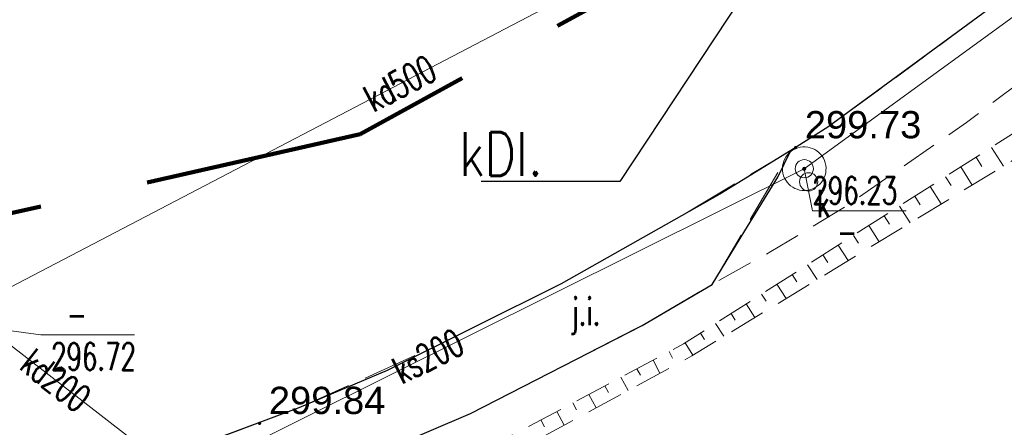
# Model space of a CAD drawing. Header units: metres. Extents: x 6567444 to 13135881, y 5574237 to 11149086.
# Tile 36 of 212: x 6567898 to 6567925, y 5574359 to 5574370. Entities that reach past the tile are written whole.
import ezdxf
from ezdxf.enums import TextEntityAlignment as Align

# ---------------------------------------------------------------- set-up
doc = ezdxf.new("R2010")
doc.units = ezdxf.units.M
for name, pattern in [('_MDCP$0$2.0_1.0', [3, 2, -1]), ('_MDCP$0$L_0_04', [1.5, 1, -0.5]), ('_MDCP$1$L_0_06', [2, 1.5, -0.5]), ('GE.I.6640.1.468.2024_MDCP_dodatkowe pomiary_12.03.2026$0$2.0_1.0', [3, 2, -1]), ('GE.I.6640.1.468.2024_MDCP_dodatkowe pomiary_12.03.2026$0$L_0_04', [1.5, 1, -0.5]), ('GE.I.6640.1.468.2024_MDCP_dodatkowe pomiary_12.03.2026$0$L_0_06', [2, 1.5, -0.5])]:
    doc.linetypes.add(name, pattern=pattern)
for name, color, linetype, lineweight in [('_MDCP$0$GES_InneUrzadzeniaTowarzyszace', 7, 'Continuous', 18), ('_MDCP$0$GES_InneUrzadzeniaTowarzyszace_P', 7, 'Continuous', 18), ('_MDCP$0$GES_Rzedna', 7, 'Continuous', 18), ('_MDCP$0$KR_ObiektKarto', 7, 'Continuous', 18), ('_MDCP$0$OT_Komunikacja', 7, 'Continuous', 18), ('_MDCP$0$OT_Skarpa', 7, 'Continuous', 18), ('_MDCP$0$OTRS', 7, 'Continuous', 13), ('_MDCP$0$OTRS_O', 7, 'Continuous', 20), ('_MDCP$0$Z_ZAKRES', 214, 'Continuous', 90), ('_MDCP$1$GES_PrzewodKanalizacyjny', 36, 'Continuous', 18), ('_TT_KAN_D_Opis_PKT_I', 7, 'Continuous', 30), ('GE.I.6640.1.468.2024_MDCP_dodatkowe pomiary_12.03.2026$0$GES_InneUrzadzeniaTowarzyszace', 7, 'Continuous', 18), ('GE.I.6640.1.468.2024_MDCP_dodatkowe pomiary_12.03.2026$0$GES_InneUrzadzeniaTowarzyszace_P', 7, 'Continuous', 18), ('GE.I.6640.1.468.2024_MDCP_dodatkowe pomiary_12.03.2026$0$GES_PrzewodKanalizacyjny', 36, 'Continuous', 18), ('GE.I.6640.1.468.2024_MDCP_dodatkowe pomiary_12.03.2026$0$GES_Rzedna', 7, 'Continuous', 18), ('GE.I.6640.1.468.2024_MDCP_dodatkowe pomiary_12.03.2026$0$KR_ObiektKarto', 7, 'Continuous', 18), ('GE.I.6640.1.468.2024_MDCP_dodatkowe pomiary_12.03.2026$0$OT_Komunikacja', 7, 'Continuous', 18), ('GE.I.6640.1.468.2024_MDCP_dodatkowe pomiary_12.03.2026$0$OT_Skarpa', 7, 'Continuous', 18), ('GE.I.6640.1.468.2024_MDCP_dodatkowe pomiary_12.03.2026$0$OTRS', 7, 'Continuous', 13), ('GE.I.6640.1.468.2024_MDCP_dodatkowe pomiary_12.03.2026$0$OTRS_O', 7, 'Continuous', 20), ('GE.I.6640.1.468.2024_MDCP_dodatkowe pomiary_12.03.2026$0$Z_ZAKRES', 214, 'Continuous', 90)]:
    doc.layers.add(name, color=color, linetype=linetype, lineweight=lineweight)
doc.layers.add('FORMA - Arch 01 - PZT 1 Strefy', color=7, linetype='Continuous')
doc.styles.add('_MDCP$0$BDOT', font='arial.ttf', dxfattribs={"width": 0.9})
doc.styles.add('_MDCP$0$STANDARD', font='simplex.shx')
doc.styles.add('GE.I.6640.1.468.2024_MDCP_dodatkowe pomiary_12.03.2026$0$BDOT', font='arial.ttf', dxfattribs={"width": 0.9})
doc.styles.add('GE.I.6640.1.468.2024_MDCP_dodatkowe pomiary_12.03.2026$0$STANDARD', font='simplex.shx')
doc.styles.add('ROMANS', font='romans.shx', dxfattribs={"width": 0.9})
doc.styles.get("Standard").update_dxf_attribs({"font": 'arial.ttf'})
doc.dimstyles.new('ISO-25', dxfattribs={"dimtxt": 2.5, "dimasz": 2.5, "dimexe": 1.25, "dimexo": 0.625, "dimtad": 1, "dimtxsty": 'Standard', "dimcen": 2.5, "dimadec": 0, "dimazin": 0, "dimtfac": 1, "dimtmove": 0, "dimatfit": 3, "dimfxl": 1, "dimarcsym": 0})
pattern_1 = [(45, (0, 0), (-0.265165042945, 0.265165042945), [])]

# ---------------------------------------------------------------- blocks, each defined once
blk = doc.blocks.new('_MDCP$0$other_SUPW_O')
at = {"color": 0, "linetype": 'Continuous', "lineweight": 18}
blk.add_circle((0, 0), 0.5, dxfattribs=at)
blk = doc.blocks.new('_MDCP$0$SUPK_K')
at = {"color": 0, "linetype": 'Continuous', "lineweight": 18}
blk.add_circle((0, 0), 0.5, dxfattribs=at)
blk = doc.blocks.new('_MDCP$0$other_SUPS01_05')
at = {"linetype": 'Continuous', "lineweight": 13}
blk.add_hatch(color=0, dxfattribs=at).paths.add_polyline_path([(0, -0.091, 1), (0, 0.091, 1)])
at = {"color": 0, "linetype": 'Continuous', "lineweight": 13}
blk.add_circle((0, 0), 0.0906, dxfattribs=at)
blk = doc.blocks.new('_MDCP$0$OTRS')
at = {"layer": '_MDCP$0$OTRS', "color": 0, "lineweight": -3, "const_width": 0.09}
blk.add_lwpolyline([(-0.045, 0, 1), (0.045, 0, 1)], format="xyb", close=True, dxfattribs=at)
at = {"layer": '_MDCP$0$OTRS_O', "color": 0, "style": '_MDCP$0$BDOT'}
blk.add_attdef('RZEDNA', (0.514, 0.515), '', height=1.5, dxfattribs=at)
blk = doc.blocks.new('_MDCP')
at = {"layer": '_MDCP$0$GES_InneUrzadzeniaTowarzyszace', "color": 36, "linetype": 'Continuous', "lineweight": 18, "flags": 128}
blk.add_lwpolyline([(6567919.469, 5574365.773), (6567919.402, 5574365.784), (6567919.336, 5574365.803), (6567919.272, 5574365.829), (6567919.212, 5574365.861), (6567919.156, 5574365.901), (6567919.105, 5574365.947), (6567919.06, 5574365.998), (6567919.02, 5574366.054), (6567918.987, 5574366.114), (6567918.962, 5574366.178), (6567918.944, 5574366.244), (6567918.933, 5574366.311), (6567918.93, 5574366.38), (6567918.935, 5574366.448), (6567918.948, 5574366.515), (6567918.968, 5574366.581), (6567918.996, 5574366.643), (6567919.03, 5574366.703), (6567919.072, 5574366.757), (6567919.119, 5574366.807), (6567919.171, 5574366.851), (6567919.228, 5574366.889), (6567919.289, 5574366.92), (6567919.354, 5574366.944), (6567919.42, 5574366.96), (6567919.488, 5574366.969), (6567919.557, 5574366.97), (6567919.625, 5574366.963), (6567919.692, 5574366.948), (6567919.756, 5574366.926), (6567919.818, 5574366.896), (6567919.876, 5574366.86), (6567919.93, 5574366.817), (6567919.978, 5574366.769), (6567920.021, 5574366.715), (6567920.057, 5574366.657), (6567920.086, 5574366.595), (6567920.108, 5574366.53), (6567920.123, 5574366.463), (6567920.129, 5574366.395), (6567920.128, 5574366.327), (6567920.12, 5574366.259), (6567920.103, 5574366.192), (6567920.079, 5574366.128), (6567920.048, 5574366.067), (6567920.01, 5574366.01), (6567919.966, 5574365.958), (6567919.916, 5574365.911), (6567919.861, 5574365.87), (6567919.802, 5574365.835), (6567919.739, 5574365.808), (6567919.673, 5574365.788), (6567919.606, 5574365.775), (6567919.538, 5574365.77)], close=True, dxfattribs=at)
at = {"layer": '_MDCP$0$GES_Rzedna', "color": 7, "linetype": 'Continuous', "lineweight": 13, "flags": 128}
for points in [[(6567922.333, 5574365.207), (6567919.755, 5574365.207), (6567919.53, 5574366.37)], [(6567901.106, 5574361.799), (6567898.528, 5574361.799), (6567896.411, 5574362.079)]]:
    blk.add_lwpolyline(points, dxfattribs=at)
at = {"layer": '_MDCP$0$KR_ObiektKarto', "linetype": 'Continuous', "lineweight": 18, "flags": 128}
for points in [[(6567924.678, 5574366.957), (6567925.007, 5574366.442)], [(6567924.256, 5574366.688), (6567924.418, 5574366.435)], [(6567923.835, 5574366.419), (6567924.153, 5574365.921)], [(6567923.414, 5574366.15), (6567923.57, 5574365.905)], [(6567922.992, 5574365.881), (6567923.299, 5574365.401)], [(6567922.571, 5574365.611), (6567922.722, 5574365.376)], [(6567922.15, 5574365.342), (6567922.445, 5574364.88)], [(6567921.728, 5574365.073), (6567921.873, 5574364.846)], [(6567921.307, 5574364.804), (6567921.591, 5574364.359)], [(6567920.886, 5574364.535), (6567921.025, 5574364.317)], [(6567920.464, 5574364.266), (6567920.737, 5574363.839)], [(6567920.043, 5574363.996), (6567920.176, 5574363.787)], [(6567919.621, 5574363.727), (6567919.883, 5574363.318)], [(6567919.2, 5574363.458), (6567919.328, 5574363.258)], [(6567918.779, 5574363.189), (6567919.029, 5574362.797)], [(6567918.357, 5574362.92), (6567918.48, 5574362.728)], [(6567917.936, 5574362.651), (6567918.175, 5574362.276)], [(6567917.515, 5574362.381), (6567917.631, 5574362.199)], [(6567917.093, 5574362.112), (6567917.321, 5574361.756)], [(6567916.672, 5574361.843), (6567916.783, 5574361.669)], [(6567915.811, 5574361.335), (6567915.906, 5574361.158)], [(6567916.251, 5574361.574), (6567916.467, 5574361.235)], [(6567915.37, 5574361.1), (6567915.561, 5574360.742)], [(6567914.929, 5574360.865), (6567915.025, 5574360.684)], [(6567914.488, 5574360.629), (6567914.682, 5574360.265)], [(6567914.047, 5574360.394), (6567914.145, 5574360.21)], [(6567913.605, 5574360.159), (6567913.803, 5574359.788)], [(6567913.164, 5574359.924), (6567913.264, 5574359.737)], [(6567912.282, 5574359.453), (6567912.383, 5574359.263)], [(6567912.723, 5574359.688), (6567912.924, 5574359.311)]]:
    blk.add_lwpolyline(points, dxfattribs=at)
at = {"layer": '_MDCP$0$OT_Komunikacja', "color": 7, "linetype": 'Continuous', "lineweight": 25, "flags": 128}
for points in [[(6567945.062, 5574393.494), (6567943.667, 5574391.188), (6567941.714, 5574388.428), (6567939.717, 5574385.726), (6567938.499, 5574384.155), (6567936.766, 5574382.158), (6567934.651, 5574379.867), (6567932.034, 5574377.144), (6567929.626, 5574374.868), (6567927.159, 5574372.769), (6567924.721, 5574370.845), (6567920.178, 5574367.514), (6567919.163, 5574366.875), (6567917.209, 5574365.668), (6567912.846, 5574363.203), (6567908.053, 5574360.812), (6567905.63, 5574359.784), (6567900.842, 5574357.997)], [(6567900.842, 5574357.997), (6567904.405, 5574358.151), (6567907.065, 5574358.223), (6567910.349, 5574359.631), (6567915.069, 5574362.055), (6567916.996, 5574363.184), (6567917.897, 5574364.663), (6567918.799, 5574366.142), (6567919.163, 5574366.875)]]:
    blk.add_lwpolyline(points, dxfattribs=at)
at = {"layer": '_MDCP$0$OT_Komunikacja', "color": 7, "linetype": '_MDCP$0$L_0_04', "lineweight": 18, "flags": 128}
blk.add_lwpolyline([(6567954.89, 5574468.512), (6567956.089, 5574463.26), (6567957.252, 5574458.143), (6567957.794, 5574455.218), (6567958.727, 5574450.183), (6567959.058, 5574447.861), (6567959.67, 5574442.376), (6567959.67, 5574436.486), (6567959.545, 5574431.99), (6567959.099, 5574427.014), (6567958.044, 5574420.969), (6567957.324, 5574417.445), (6567956.07, 5574412.854), (6567954.526, 5574407.996), (6567952.42, 5574402.809), (6567950.598, 5574398.897), (6567948.007, 5574394.119), (6567947.234, 5574392.908), (6567943.824, 5574387.695), (6567941.21, 5574384.2), (6567938.511, 5574380.967), (6567935.556, 5574377.712), (6567933.248, 5574375.394), (6567930.983, 5574373.286), (6567929, 5574371.503), (6567927.008, 5574369.919), (6567923.991, 5574367.643), (6567920.708, 5574365.356), (6567918.61, 5574364.087), (6567916.996, 5574363.184), (6567918.799, 5574366.142), (6567919.163, 5574366.875), (6567920.178, 5574367.514), (6567924.721, 5574370.845), (6567927.159, 5574372.769), (6567929.626, 5574374.868), (6567932.034, 5574377.144), (6567934.651, 5574379.867), (6567936.766, 5574382.158), (6567938.499, 5574384.155), (6567939.717, 5574385.726), (6567941.714, 5574388.428), (6567943.667, 5574391.188), (6567945.062, 5574393.494), (6567946.829, 5574396.401), (6567947.856, 5574398.247), (6567949.105, 5574400.712), (6567950.226, 5574403.154), (6567951.475, 5574406.082), (6567953.08, 5574410.424), (6567953.824, 5574412.7), (6567954.863, 5574416.361), (6567955.634, 5574419.668), (6567956.001, 5574421.378), (6567956.525, 5574424.251), (6567956.882, 5574426.779), (6567957.102, 5574428.646), (6567957.291, 5574430.461), (6567957.448, 5574433.219), (6567957.584, 5574436.196), (6567957.494, 5574439.375), (6567957.326, 5574443.683), (6567956.865, 5574448.256), (6567955.717, 5574455.051), (6567954.618, 5574460.152), (6567953.982, 5574463.046), (6567953.196, 5574466.527), (6567952.865, 5574468.02), (6567953.104, 5574468.962), (6567953.7, 5574470.618), (6567954.406, 5574471.956), (6567954.979, 5574472.711), (6567955.47, 5574473.02), (6567955.795, 5574470.584)], close=True, dxfattribs=at)
at = {"layer": '_MDCP$0$OT_Komunikacja', "color": 7, "linetype": '_MDCP$1$L_0_06', "lineweight": 18, "flags": 128}
blk.add_lwpolyline([(6567905.63, 5574359.784), (6567909.495, 5574361.531), (6567912.846, 5574363.203), (6567916.13, 5574365.059), (6567919.163, 5574366.875), (6567916.996, 5574363.184), (6567915.069, 5574362.055), (6567912.391, 5574360.68), (6567910.349, 5574359.631), (6567907.065, 5574358.223), (6567900.842, 5574357.997)], close=True, dxfattribs=at)
at = {"layer": '_MDCP$0$OT_Skarpa', "color": 7, "linetype": '_MDCP$0$L_0_04', "lineweight": 18, "flags": 128}
blk.add_lwpolyline([(6567955.232, 5574406.177), (6567951.756, 5574398.203), (6567947.269, 5574389.868), (6567942.777, 5574383.115), (6567937.448, 5574377.183), (6567930.261, 5574370.129), (6567925.735, 5574366.886), (6567916.441, 5574361.219), (6567908.061, 5574356.673), (6567903.277, 5574354.979), (6567890.931, 5574351.328), (6567881.688, 5574348.638), (6567870.25, 5574345.423), (6567870.125, 5574346.245), (6567881.513, 5574349.229), (6567890.859, 5574351.844), (6567903.074, 5574355.601), (6567907.897, 5574357.115), (6567916.207, 5574361.546), (6567925.258, 5574367.328), (6567929.831, 5574370.951), (6567936.889, 5574377.931), (6567941.701, 5574383.939), (6567946.663, 5574390.442), (6567951.323, 5574398.426), (6567954.838, 5574406.196), (6567955.936, 5574410.199)], close=True, dxfattribs=at)
at = {"layer": '_MDCP$0$Z_ZAKRES', "linetype": '_MDCP$0$2.0_1.0', "lineweight": 140, "ltscale": 3}
blk.add_lwpolyline([(6567820.407, 5574555.719), (6567847.232, 5574561.997), (6567929.356, 5574581.206), (6567956.443, 5574443.911), (6567955.827, 5574425.481), (6567951.015, 5574407.07), (6567933.777, 5574381.866), (6567907.312, 5574367.318), (6567855.739, 5574355.65), (6567852.582, 5574378.747), (6567848.105, 5574411.572), (6567841.693, 5574438.994), (6567818.946, 5574517.253)], close=True, dxfattribs=at)
at = {"layer": '_MDCP$1$GES_PrzewodKanalizacyjny', "color": 36, "linetype": 'Continuous', "lineweight": 18, "flags": 128}
for points in [[(6567919.53, 5574366.37), (6567932.47, 5574375.8)], [(6567896.46, 5574362.471), (6567920.36, 5574374.97)], [(6567898.83, 5574356.05), (6567919.53, 5574366.37)], [(6567896.46, 5574362.471), (6567901.42, 5574358.62)]]:
    blk.add_lwpolyline(points, dxfattribs=at)
at = {"layer": '_MDCP$0$GES_InneUrzadzeniaTowarzyszace_P', "color": 36, "linetype": 'Continuous', "xscale": 0.5, "yscale": 0.5, "zscale": 0.5}
blk.add_blockref('_MDCP$0$SUPK_K', (6567919.53, 5574366.37), dxfattribs=at)
at = {"layer": '_MDCP$0$GES_InneUrzadzeniaTowarzyszace_P', "linetype": 'Continuous', "xscale": 0.5, "yscale": 0.5, "zscale": 0.5}
blk.add_blockref('_MDCP$0$other_SUPW_O', (6567919.65, 5574366.01), dxfattribs=at)
at = {"layer": '_MDCP$0$GES_Rzedna', "color": 36, "linetype": 'Continuous', "xscale": 0.5, "yscale": 0.5, "zscale": 0.5}
blk.add_blockref('_MDCP$0$other_SUPS01_05', (6567919.53, 5574366.37), dxfattribs=at)
at = {"layer": '_MDCP$0$OTRS', "xscale": 0.5, "yscale": 0.5, "zscale": 0.5}
for p, values in [((6567919.289, 5574366.95, 299.732), {'RZEDNA': '299.73'}), ((6567904.547, 5574359.36, 299.835), {'RZEDNA': '299.84'})]:
    blk.add_blockref('_MDCP$0$OTRS', p, dxfattribs=at).add_auto_attribs(values)
at = {"layer": '_MDCP$0$GES_InneUrzadzeniaTowarzyszace_P', "color": 7, "lineweight": 15, "style": '_MDCP$0$STANDARD', "width": 0.66}
blk.add_text('k', height=0.75, dxfattribs=at).set_placement((6567919.875, 5574365.785), align=Align.TOP_LEFT)
at = {"layer": '_MDCP$0$GES_Rzedna', "color": 36, "lineweight": 15, "style": '_MDCP$0$STANDARD', "width": 0.66}
for s, p in [('296.23', (6567919.755, 5574366.145)), ('  -', (6567919.755, 5574365.02))]:
    blk.add_text(s, height=0.75, rotation=-360, dxfattribs=at).set_placement(p, align=Align.TOP_LEFT)
for s, p in [('  -', (6567898.567, 5574362.742)), ('296.72', (6567898.813, 5574361.575))]:
    blk.add_text(s, height=0.75, dxfattribs=at).set_placement(p, align=Align.TOP_LEFT)
at = {"layer": '_MDCP$0$OT_Komunikacja', "color": 7, "lineweight": 15, "style": '_MDCP$0$STANDARD', "width": 0.66}
blk.add_text('j.i.', height=0.75, dxfattribs=at).set_placement((6567913.514, 5574362.436), align=Align.MIDDLE_CENTER)
at = {"layer": '_MDCP$1$GES_PrzewodKanalizacyjny', "color": 36, "lineweight": 15, "style": '_MDCP$0$STANDARD', "width": 0.66}
for s, rotation, p in [('kd500', -332.4, (6567908.41, 5574368.72)), ('ks200', -333.5, (6567909.18, 5574361.21)), ('kd200', -37.8, (6567898.94, 5574360.546))]:
    blk.add_text(s, height=0.75, rotation=rotation, dxfattribs=at).set_placement(p, align=Align.MIDDLE_CENTER)
blk = doc.blocks.new('GE.I.6640.1.468.2024_MDCP_dodatkowe pomiary_12.03.2026$0$other_SUPW_O')
at = {"color": 0, "linetype": 'Continuous', "lineweight": 18}
blk.add_circle((0, 0), 0.5, dxfattribs=at)
blk = doc.blocks.new('GE.I.6640.1.468.2024_MDCP_dodatkowe pomiary_12.03.2026$0$SUPK_K')
at = {"color": 0, "linetype": 'Continuous', "lineweight": 18}
blk.add_circle((0, 0), 0.5, dxfattribs=at)
blk = doc.blocks.new('GE.I.6640.1.468.2024_MDCP_dodatkowe pomiary_12.03.2026$0$other_SUPS01_05')
at = {"linetype": 'Continuous', "lineweight": 13}
blk.add_hatch(color=0, dxfattribs=at).paths.add_polyline_path([(0, -0.091, 1), (0, 0.091, 1)])
at = {"color": 0, "linetype": 'Continuous', "lineweight": 13}
blk.add_circle((0, 0), 0.0906, dxfattribs=at)
blk = doc.blocks.new('GE.I.6640.1.468.2024_MDCP_dodatkowe pomiary_12.03.2026$0$OTRS')
at = {"layer": 'GE.I.6640.1.468.2024_MDCP_dodatkowe pomiary_12.03.2026$0$OTRS', "color": 0, "lineweight": -3, "const_width": 0.09}
blk.add_lwpolyline([(-0.045, 0, 1), (0.045, 0, 1)], format="xyb", close=True, dxfattribs=at)
at = {"layer": 'GE.I.6640.1.468.2024_MDCP_dodatkowe pomiary_12.03.2026$0$OTRS_O', "color": 0, "style": 'GE.I.6640.1.468.2024_MDCP_dodatkowe pomiary_12.03.2026$0$BDOT'}
blk.add_attdef('RZEDNA', (0.514, 0.515), '', height=1.5, dxfattribs=at)
blk = doc.blocks.new('GE.I.6640.1.468.2024_MDCP_dodatkowe pomiary_12.03.2026')
at = {"layer": 'GE.I.6640.1.468.2024_MDCP_dodatkowe pomiary_12.03.2026$0$GES_InneUrzadzeniaTowarzyszace', "color": 36, "linetype": 'Continuous', "lineweight": 18, "flags": 128}
blk.add_lwpolyline([(6567919.469, 5574365.773), (6567919.402, 5574365.784), (6567919.336, 5574365.803), (6567919.272, 5574365.829), (6567919.212, 5574365.861), (6567919.156, 5574365.901), (6567919.105, 5574365.947), (6567919.06, 5574365.998), (6567919.02, 5574366.054), (6567918.987, 5574366.114), (6567918.962, 5574366.178), (6567918.944, 5574366.244), (6567918.933, 5574366.311), (6567918.93, 5574366.38), (6567918.935, 5574366.448), (6567918.948, 5574366.515), (6567918.968, 5574366.581), (6567918.996, 5574366.643), (6567919.03, 5574366.703), (6567919.072, 5574366.757), (6567919.119, 5574366.807), (6567919.171, 5574366.851), (6567919.228, 5574366.889), (6567919.289, 5574366.92), (6567919.354, 5574366.944), (6567919.42, 5574366.96), (6567919.488, 5574366.969), (6567919.557, 5574366.97), (6567919.625, 5574366.963), (6567919.692, 5574366.948), (6567919.756, 5574366.926), (6567919.818, 5574366.896), (6567919.876, 5574366.86), (6567919.93, 5574366.817), (6567919.978, 5574366.769), (6567920.021, 5574366.715), (6567920.057, 5574366.657), (6567920.086, 5574366.595), (6567920.108, 5574366.53), (6567920.123, 5574366.463), (6567920.129, 5574366.395), (6567920.128, 5574366.327), (6567920.12, 5574366.259), (6567920.103, 5574366.192), (6567920.079, 5574366.128), (6567920.048, 5574366.067), (6567920.01, 5574366.01), (6567919.966, 5574365.958), (6567919.916, 5574365.911), (6567919.861, 5574365.87), (6567919.802, 5574365.835), (6567919.739, 5574365.808), (6567919.673, 5574365.788), (6567919.606, 5574365.775), (6567919.538, 5574365.77)], close=True, dxfattribs=at)
at = {"layer": 'GE.I.6640.1.468.2024_MDCP_dodatkowe pomiary_12.03.2026$0$GES_PrzewodKanalizacyjny', "color": 36, "linetype": 'Continuous', "lineweight": 18, "flags": 128}
for points in [[(6567919.53, 5574366.37), (6567932.47, 5574375.8)], [(6567896.46, 5574362.471), (6567920.36, 5574374.97)], [(6567898.83, 5574356.05), (6567919.53, 5574366.37)], [(6567896.46, 5574362.471), (6567901.42, 5574358.62)]]:
    blk.add_lwpolyline(points, dxfattribs=at)
at = {"layer": 'GE.I.6640.1.468.2024_MDCP_dodatkowe pomiary_12.03.2026$0$GES_Rzedna', "color": 7, "linetype": 'Continuous', "lineweight": 13, "flags": 128}
for points in [[(6567922.333, 5574365.207), (6567919.755, 5574365.207), (6567919.53, 5574366.37)], [(6567901.106, 5574361.799), (6567898.528, 5574361.799), (6567896.411, 5574362.079)]]:
    blk.add_lwpolyline(points, dxfattribs=at)
at = {"layer": 'GE.I.6640.1.468.2024_MDCP_dodatkowe pomiary_12.03.2026$0$KR_ObiektKarto', "linetype": 'Continuous', "lineweight": 18, "flags": 128}
for points in [[(6567924.678, 5574366.957), (6567925.007, 5574366.442)], [(6567924.256, 5574366.688), (6567924.418, 5574366.435)], [(6567923.835, 5574366.419), (6567924.153, 5574365.921)], [(6567923.414, 5574366.15), (6567923.57, 5574365.905)], [(6567922.992, 5574365.881), (6567923.299, 5574365.401)], [(6567922.571, 5574365.611), (6567922.722, 5574365.376)], [(6567922.15, 5574365.342), (6567922.445, 5574364.88)], [(6567921.728, 5574365.073), (6567921.873, 5574364.846)], [(6567921.307, 5574364.804), (6567921.591, 5574364.359)], [(6567920.886, 5574364.535), (6567921.025, 5574364.317)], [(6567920.464, 5574364.266), (6567920.737, 5574363.839)], [(6567920.043, 5574363.996), (6567920.176, 5574363.787)], [(6567919.621, 5574363.727), (6567919.883, 5574363.318)], [(6567919.2, 5574363.458), (6567919.328, 5574363.258)], [(6567918.779, 5574363.189), (6567919.029, 5574362.797)], [(6567918.357, 5574362.92), (6567918.48, 5574362.728)], [(6567917.936, 5574362.651), (6567918.175, 5574362.276)], [(6567917.515, 5574362.381), (6567917.631, 5574362.199)], [(6567917.093, 5574362.112), (6567917.321, 5574361.756)], [(6567916.672, 5574361.843), (6567916.783, 5574361.669)], [(6567915.811, 5574361.335), (6567915.906, 5574361.158)], [(6567916.251, 5574361.574), (6567916.467, 5574361.235)], [(6567915.37, 5574361.1), (6567915.561, 5574360.742)], [(6567914.929, 5574360.865), (6567915.025, 5574360.684)], [(6567914.488, 5574360.629), (6567914.682, 5574360.265)], [(6567914.047, 5574360.394), (6567914.145, 5574360.21)], [(6567913.605, 5574360.159), (6567913.803, 5574359.788)], [(6567913.164, 5574359.924), (6567913.264, 5574359.737)], [(6567912.282, 5574359.453), (6567912.383, 5574359.263)], [(6567912.723, 5574359.688), (6567912.924, 5574359.311)]]:
    blk.add_lwpolyline(points, dxfattribs=at)
at = {"layer": 'GE.I.6640.1.468.2024_MDCP_dodatkowe pomiary_12.03.2026$0$OT_Komunikacja', "color": 7, "linetype": 'Continuous', "lineweight": 25, "flags": 128}
for points in [[(6567945.062, 5574393.494), (6567943.667, 5574391.188), (6567941.714, 5574388.428), (6567939.717, 5574385.726), (6567938.499, 5574384.155), (6567936.766, 5574382.158), (6567934.651, 5574379.867), (6567932.034, 5574377.144), (6567929.626, 5574374.868), (6567927.159, 5574372.769), (6567924.721, 5574370.845), (6567920.178, 5574367.514), (6567919.163, 5574366.875), (6567917.209, 5574365.668), (6567912.846, 5574363.203), (6567908.053, 5574360.812), (6567905.63, 5574359.784), (6567900.842, 5574357.997)], [(6567900.842, 5574357.997), (6567904.405, 5574358.151), (6567907.065, 5574358.223), (6567910.349, 5574359.631), (6567915.069, 5574362.055), (6567916.996, 5574363.184), (6567917.897, 5574364.663), (6567918.799, 5574366.142), (6567919.163, 5574366.875)]]:
    blk.add_lwpolyline(points, dxfattribs=at)
at = {"layer": 'GE.I.6640.1.468.2024_MDCP_dodatkowe pomiary_12.03.2026$0$OT_Komunikacja', "color": 7, "linetype": 'GE.I.6640.1.468.2024_MDCP_dodatkowe pomiary_12.03.2026$0$L_0_04', "lineweight": 18, "flags": 128}
blk.add_lwpolyline([(6567954.89, 5574468.512), (6567956.089, 5574463.26), (6567957.252, 5574458.143), (6567957.794, 5574455.218), (6567958.727, 5574450.183), (6567959.058, 5574447.861), (6567959.67, 5574442.376), (6567959.67, 5574436.486), (6567959.545, 5574431.99), (6567959.099, 5574427.014), (6567958.044, 5574420.969), (6567957.324, 5574417.445), (6567956.07, 5574412.854), (6567954.526, 5574407.996), (6567952.42, 5574402.809), (6567950.598, 5574398.897), (6567948.007, 5574394.119), (6567947.234, 5574392.908), (6567943.824, 5574387.695), (6567941.21, 5574384.2), (6567938.511, 5574380.967), (6567935.556, 5574377.712), (6567933.248, 5574375.394), (6567930.983, 5574373.286), (6567929, 5574371.503), (6567927.008, 5574369.919), (6567923.991, 5574367.643), (6567920.708, 5574365.356), (6567918.61, 5574364.087), (6567916.996, 5574363.184), (6567918.799, 5574366.142), (6567919.163, 5574366.875), (6567920.178, 5574367.514), (6567924.721, 5574370.845), (6567927.159, 5574372.769), (6567929.626, 5574374.868), (6567932.034, 5574377.144), (6567934.651, 5574379.867), (6567936.766, 5574382.158), (6567938.499, 5574384.155), (6567939.717, 5574385.726), (6567941.714, 5574388.428), (6567943.667, 5574391.188), (6567945.062, 5574393.494), (6567946.829, 5574396.401), (6567947.856, 5574398.247), (6567949.105, 5574400.712), (6567950.226, 5574403.154), (6567951.475, 5574406.082), (6567953.08, 5574410.424), (6567953.824, 5574412.7), (6567954.863, 5574416.361), (6567955.634, 5574419.668), (6567956.001, 5574421.378), (6567956.525, 5574424.251), (6567956.882, 5574426.779), (6567957.102, 5574428.646), (6567957.291, 5574430.461), (6567957.448, 5574433.219), (6567957.584, 5574436.196), (6567957.494, 5574439.375), (6567957.326, 5574443.683), (6567956.865, 5574448.256), (6567955.717, 5574455.051), (6567954.618, 5574460.152), (6567953.982, 5574463.046), (6567953.196, 5574466.527), (6567952.865, 5574468.02), (6567953.104, 5574468.962), (6567953.7, 5574470.618), (6567954.406, 5574471.956), (6567954.979, 5574472.711), (6567955.47, 5574473.02), (6567955.795, 5574470.584)], close=True, dxfattribs=at)
at = {"layer": 'GE.I.6640.1.468.2024_MDCP_dodatkowe pomiary_12.03.2026$0$OT_Komunikacja', "color": 7, "linetype": 'GE.I.6640.1.468.2024_MDCP_dodatkowe pomiary_12.03.2026$0$L_0_06', "lineweight": 18, "flags": 128}
blk.add_lwpolyline([(6567905.63, 5574359.784), (6567909.495, 5574361.531), (6567912.846, 5574363.203), (6567916.13, 5574365.059), (6567919.163, 5574366.875), (6567916.996, 5574363.184), (6567915.069, 5574362.055), (6567912.391, 5574360.68), (6567910.349, 5574359.631), (6567907.065, 5574358.223), (6567900.842, 5574357.997)], close=True, dxfattribs=at)
at = {"layer": 'GE.I.6640.1.468.2024_MDCP_dodatkowe pomiary_12.03.2026$0$OT_Skarpa', "color": 7, "linetype": 'GE.I.6640.1.468.2024_MDCP_dodatkowe pomiary_12.03.2026$0$L_0_04', "lineweight": 18, "flags": 128}
blk.add_lwpolyline([(6567955.232, 5574406.177), (6567951.756, 5574398.203), (6567947.269, 5574389.868), (6567942.777, 5574383.115), (6567937.448, 5574377.183), (6567930.261, 5574370.129), (6567925.735, 5574366.886), (6567916.441, 5574361.219), (6567908.061, 5574356.673), (6567903.277, 5574354.979), (6567890.931, 5574351.328), (6567881.688, 5574348.638), (6567870.25, 5574345.423), (6567870.125, 5574346.245), (6567881.513, 5574349.229), (6567890.859, 5574351.844), (6567903.074, 5574355.601), (6567907.897, 5574357.115), (6567916.207, 5574361.546), (6567925.258, 5574367.328), (6567929.831, 5574370.951), (6567936.889, 5574377.931), (6567941.701, 5574383.939), (6567946.663, 5574390.442), (6567951.323, 5574398.426), (6567954.838, 5574406.196), (6567955.936, 5574410.199)], close=True, dxfattribs=at)
at = {"layer": 'GE.I.6640.1.468.2024_MDCP_dodatkowe pomiary_12.03.2026$0$Z_ZAKRES', "linetype": 'GE.I.6640.1.468.2024_MDCP_dodatkowe pomiary_12.03.2026$0$2.0_1.0', "lineweight": 140, "ltscale": 3}
blk.add_lwpolyline([(6567820.407, 5574555.719), (6567847.232, 5574561.997), (6567929.356, 5574581.206), (6567956.443, 5574443.911), (6567955.827, 5574425.481), (6567951.015, 5574407.07), (6567933.777, 5574381.866), (6567907.312, 5574367.318), (6567855.739, 5574355.65), (6567852.582, 5574378.747), (6567848.105, 5574411.572), (6567841.693, 5574438.994), (6567818.946, 5574517.253)], close=True, dxfattribs=at)
at = {"layer": 'GE.I.6640.1.468.2024_MDCP_dodatkowe pomiary_12.03.2026$0$GES_InneUrzadzeniaTowarzyszace_P', "color": 36, "linetype": 'Continuous', "xscale": 0.5, "yscale": 0.5, "zscale": 0.5}
blk.add_blockref('GE.I.6640.1.468.2024_MDCP_dodatkowe pomiary_12.03.2026$0$SUPK_K', (6567919.53, 5574366.37), dxfattribs=at)
at = {"layer": 'GE.I.6640.1.468.2024_MDCP_dodatkowe pomiary_12.03.2026$0$GES_InneUrzadzeniaTowarzyszace_P', "linetype": 'Continuous', "xscale": 0.5, "yscale": 0.5, "zscale": 0.5}
blk.add_blockref('GE.I.6640.1.468.2024_MDCP_dodatkowe pomiary_12.03.2026$0$other_SUPW_O', (6567919.65, 5574366.01), dxfattribs=at)
at = {"layer": 'GE.I.6640.1.468.2024_MDCP_dodatkowe pomiary_12.03.2026$0$GES_Rzedna', "color": 36, "linetype": 'Continuous', "xscale": 0.5, "yscale": 0.5, "zscale": 0.5}
blk.add_blockref('GE.I.6640.1.468.2024_MDCP_dodatkowe pomiary_12.03.2026$0$other_SUPS01_05', (6567919.53, 5574366.37), dxfattribs=at)
at = {"layer": 'GE.I.6640.1.468.2024_MDCP_dodatkowe pomiary_12.03.2026$0$OTRS', "xscale": 0.5, "yscale": 0.5, "zscale": 0.5}
for p, values in [((6567919.289, 5574366.95, 299.732), {'RZEDNA': '299.73'}), ((6567904.547, 5574359.36, 299.835), {'RZEDNA': '299.84'})]:
    blk.add_blockref('GE.I.6640.1.468.2024_MDCP_dodatkowe pomiary_12.03.2026$0$OTRS', p, dxfattribs=at).add_auto_attribs(values)
at = {"layer": 'GE.I.6640.1.468.2024_MDCP_dodatkowe pomiary_12.03.2026$0$GES_InneUrzadzeniaTowarzyszace_P', "color": 7, "lineweight": 15, "style": 'GE.I.6640.1.468.2024_MDCP_dodatkowe pomiary_12.03.2026$0$STANDARD', "width": 0.66}
blk.add_text('k', height=0.75, dxfattribs=at).set_placement((6567919.875, 5574365.785), align=Align.TOP_LEFT)
at = {"layer": 'GE.I.6640.1.468.2024_MDCP_dodatkowe pomiary_12.03.2026$0$GES_PrzewodKanalizacyjny', "color": 36, "lineweight": 15, "style": 'GE.I.6640.1.468.2024_MDCP_dodatkowe pomiary_12.03.2026$0$STANDARD', "width": 0.66}
for s, rotation, p in [('kd500', -332.4, (6567908.41, 5574368.72)), ('ks200', -333.5, (6567909.18, 5574361.21)), ('kd200', -37.8, (6567898.94, 5574360.546))]:
    blk.add_text(s, height=0.75, rotation=rotation, dxfattribs=at).set_placement(p, align=Align.MIDDLE_CENTER)
at = {"layer": 'GE.I.6640.1.468.2024_MDCP_dodatkowe pomiary_12.03.2026$0$GES_Rzedna', "color": 36, "lineweight": 15, "style": 'GE.I.6640.1.468.2024_MDCP_dodatkowe pomiary_12.03.2026$0$STANDARD', "width": 0.66}
for s, p in [('296.23', (6567919.755, 5574366.145)), ('  -', (6567919.755, 5574365.02))]:
    blk.add_text(s, height=0.75, rotation=-360, dxfattribs=at).set_placement(p, align=Align.TOP_LEFT)
for s, p in [('  -', (6567898.567, 5574362.742)), ('296.72', (6567898.813, 5574361.575))]:
    blk.add_text(s, height=0.75, dxfattribs=at).set_placement(p, align=Align.TOP_LEFT)
at = {"layer": 'GE.I.6640.1.468.2024_MDCP_dodatkowe pomiary_12.03.2026$0$OT_Komunikacja', "color": 7, "lineweight": 15, "style": 'GE.I.6640.1.468.2024_MDCP_dodatkowe pomiary_12.03.2026$0$STANDARD', "width": 0.66}
blk.add_text('j.i.', height=0.75, dxfattribs=at).set_placement((6567913.514, 5574362.436), align=Align.MIDDLE_CENTER)

msp = doc.modelspace()

# ---------------------------------------------------------------- block references
at = {"layer": 'Defpoints'}
msp.add_blockref('GE.I.6640.1.468.2024_MDCP_dodatkowe pomiary_12.03.2026', (0, 0), dxfattribs=at)

# ---------------------------------------------------------------- next in the draw order: block references
msp.add_blockref('_MDCP', (0, 0))

# ---------------------------------------------------------------- next in the draw order: hatches: boundary and pattern name
at = {"layer": 'FORMA - Arch 01 - PZT 1 Strefy', "linetype": 'Continuous', "lineweight": 0, "true_color": 0x577933}
h = msp.add_hatch(dxfattribs=at)
h.set_pattern_fill('ANSI31', color=77, scale=3, style=0)
h.set_pattern_definition(pattern_1)
h.paths.add_polyline_path([(6567874.014, 5574368.787), (6567903.73, 5574375.51), (6567926.87, 5574388.23), (6567941.769, 5574410.008), (6567945.87, 5574425.68), (6567946.274, 5574437.791), (6567944.961, 5574438.318), (6567943.09, 5574447.025), (6567939.696, 5574458.048), (6567938.856, 5574457.187), (6567945.454, 5574426.488), (6567940.566, 5574425.437), (6567942.208, 5574417.794, -0.198349), (6567940.833, 5574410.263), (6567926.815, 5574389.768), (6567903.433, 5574376.914), (6567873.643, 5574370.512)])
at = {"layer": 'FORMA - Arch 01 - PZT 1 Strefy', "linetype": 'Continuous', "lineweight": 0, "true_color": 0x606060}
h = msp.add_hatch(dxfattribs=at)
h.set_pattern_fill('ANSI31', color=251, scale=3, style=0)
h.set_pattern_definition(pattern_1)
h.paths.add_polyline_path([(6567871.897, 5574368.332), (6567874.014, 5574368.787), (6567873.643, 5574370.512), (6567903.422, 5574376.912), (6567909.835, 5574380.437), (6567906.331, 5574396.74), (6567901.444, 5574395.69), (6567900.638, 5574399.438, 0.414214), (6567899.925, 5574399.899), (6567899.749, 5574399.861), (6567903.66, 5574381.663), (6567879.003, 5574376.364), (6567879.525, 5574373.939), (6567879.51, 5574373.936), (6567873.199, 5574372.58), (6567872.678, 5574375.004), (6567872.546, 5574374.976), (6567856.579, 5574449.269), (6567867.702, 5574451.66), (6567867.644, 5574451.942), (6567854.542, 5574449.228), (6567857.367, 5574436.081), (6567857.331, 5574436.103), (6567866.955, 5574391.323), (6567867.301, 5574389.716), (6567869.023, 5574381.702), (6567871.013, 5574372.442), (6567871.082, 5574372.125), (6567871.526, 5574370.057)])

# ---------------------------------------------------------------- next in the draw order: texts
at = {"layer": '_TT_KAN_D_Opis_PKT_I', "insert": (6567912.34, 5574367.377), "char_height": 1.2, "attachment_point": 3, "style": 'ROMANS'}
msp.add_mtext('\\W0.8;kDI.', dxfattribs=at)

# ---------------------------------------------------------------- next in the draw order: leaders
at = {"layer": '_TT_KAN_D_Opis_PKT_I', "lineweight": 25, "annotation_type": 0, "has_hookline": 1, "hookline_direction": 1, "text_width": 2.194}
msp.add_leader([(6567920.36, 5574374.97), (6567914.46, 5574366.018), (6567913.46, 5574366.018)], dimstyle='ISO-25', override={"dimasz": 1, "dimgap": 0.625, "dimtad": 3}, dxfattribs=at)

doc.saveas('drawing.dxf')
